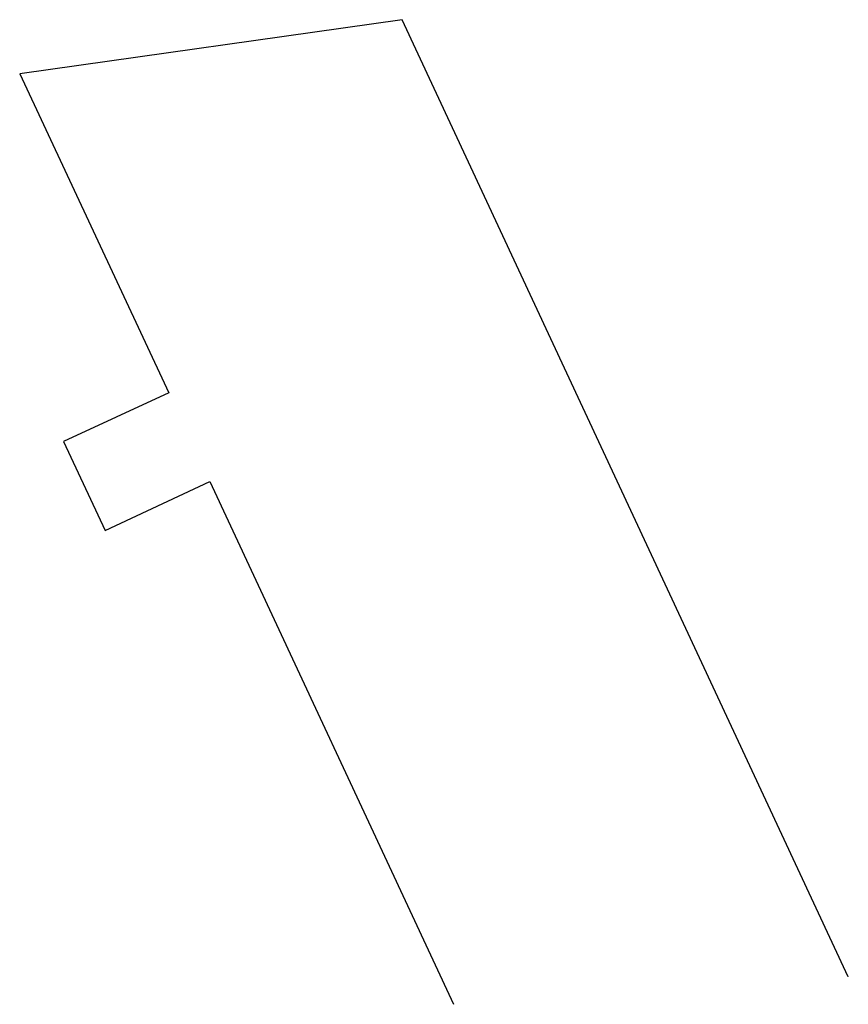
# Model space of a CAD drawing. Extents: x -410 to 7352, y -1401 to 655.
# Tile 26 of 185: x 195 to 212, y -158 to -138. Entities that reach past the tile are written whole.
import ezdxf

# ---------------------------------------------------------------- set-up
doc = ezdxf.new("R2010")
doc.units = 0
doc.header["$MEASUREMENT"] = 0
doc.layers.add('V_bt_30x30 HA', color=8, linetype='Continuous')

msp = doc.modelspace()

# ---------------------------------------------------------------- linework, layer by layer
at = {"layer": 'V_bt_30x30 HA'}
for p, q in [((202.98, -138.046), (195.219, -139.148)), ((212.039, -157.472), (202.98, -138.046)), ((195.219, -139.148), (198.247, -145.621)), ((198.247, -145.621), (196.11, -146.606)), ((196.11, -146.606), (196.953, -148.414)), ((196.953, -148.414), (199.078, -147.423)), ((199.078, -147.423), (204.025, -158.032)), ((212.039, -157.472), (212.039, -157.472))]:
    msp.add_line(p, q, dxfattribs=at)

doc.saveas('drawing.dxf')
